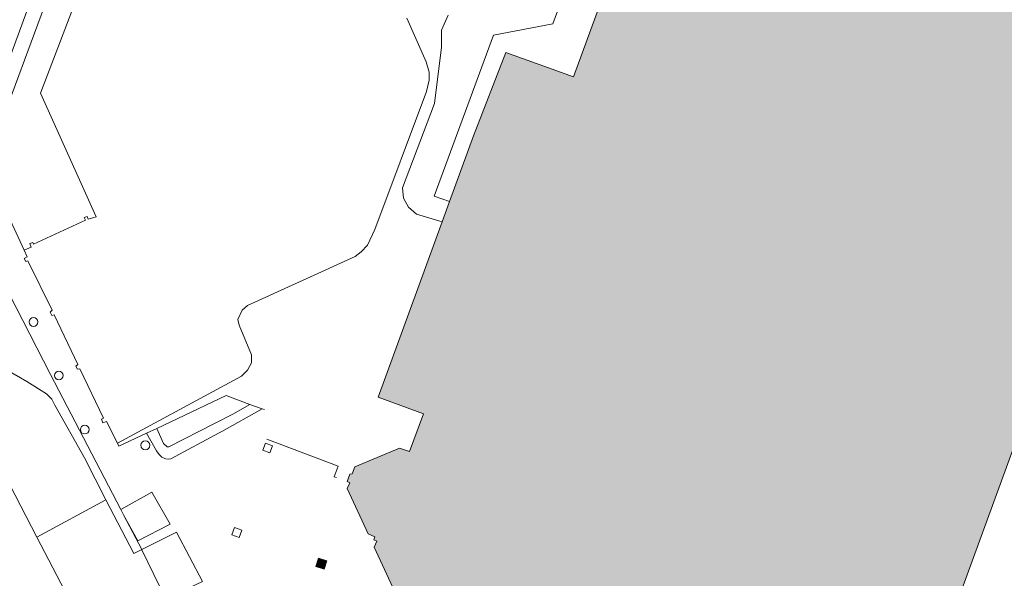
# Model space of a CAD drawing. Header units: metres. Extents: x 187482 to 189800, y 333582 to 335019.
# Tile 139 of 256: x 188003 to 188082, y 334872 to 334916. Entities that reach past the tile are written whole.
import ezdxf

# ---------------------------------------------------------------- set-up
doc = ezdxf.new("R2010")
doc.units = ezdxf.units.M
for name, color, linetype, lineweight in [('B-WE-IE-TERREINAFSCHEIDING_KUNSTMATIG_HEKWERK-G', 252, 'IE-TERREINAFSCHEIDING_KUNSTMATIG-SO', 18), ('B-WE-IE-TERREINAFSCHEIDING_KUNSTMATIG_MUUR-G', 252, 'IE-TERREINAFSCHEIDING_KUNSTMATIG-SO', 18), ('B-WE-OG-BEBOUWING-GV', 252, 'Continuous', 18), ('B-WE-OG-TERREIN_ERF-GV', 252, 'Continuous', 18), ('B-WE-VH-GESLOTENVERHARDING_ASFALT-GV', 252, 'Continuous', 18)]:
    doc.layers.add(name, color=color, linetype=linetype, lineweight=lineweight)
doc.layers.add('B-WE-OG-BEBOUWING-V', color=7, linetype='Continuous', lineweight=18, true_color=0xf0f0f0)
doc.linetypes.add('IE-TERREINAFSCHEIDING_KUNSTMATIG-SO', pattern='A,4,[82,NLCS.SHX,S=0.75,R=90,X=0,Y=0],4,-2', length=10)

msp = doc.modelspace()

# ---------------------------------------------------------------- hatches: boundary and pattern name
at = {"layer": 'B-WE-OG-BEBOUWING-V'}
h = msp.add_hatch(color=256, dxfattribs=at)
h.dxf.hatch_style = 1
h.paths.add_polyline_path([(188031.534, 334863.949), (188031.015, 334864.138), (188030.819, 334863.6), (188031.334, 334863.412)], flags=16)
h.paths.add_polyline_path([(188047.276, 334864.872), (188060.383, 334860.15), (188070.723, 334856.425), (188072.867, 334862.318), (188074.71, 334861.648), (188075.083, 334862.669), (188099.671, 334930.076), (188056.214, 334945.841), (188054.265, 334940.48), (188057.163, 334939.428), (188055.004, 334933.507), (188053.355, 334928.984), (188055.948, 334928.043), (188055.453, 334926.691), (188053.669, 334927.344), (188051.09, 334920.301), (188050.264, 334920.604), (188047.09, 334911.933), (188041.707, 334913.886), (188039.118, 334907.219), (188037.207, 334901.976), (188036.611, 334900.34), (188031.51, 334886.344), (188035.123, 334885.024), (188034.01, 334882.001), (188033.209, 334882.283), (188029.65, 334880.782), (188029.424, 334880.232), (188029.233, 334880.186), (188029.03, 334879.597), (188029.244, 334879.514), (188029.028, 334879.046), (188030.702, 334875.436), (188031.238, 334875.2), (188031.158, 334874.948), (188031.399, 334874.853), (188031.178, 334874.372), (188032.829, 334870.786), (188033.358, 334870.605), (188033.292, 334870.387), (188034.353, 334869.994), (188034.208, 334869.617), (188039.42, 334867.702), (188040.066, 334867.47), (188046.953, 334864.988)], flags=17)
h = msp.add_hatch(color=256, dxfattribs=at)
h.dxf.hatch_style = 1
h.paths.add_polyline_path([(188027.402, 334873.27), (188026.746, 334873.487), (188026.529, 334872.831), (188027.185, 334872.614)], flags=17)

# ---------------------------------------------------------------- linework, layer by layer
at = {"layer": 'B-WE-IE-TERREINAFSCHEIDING_KUNSTMATIG_HEKWERK-G', "ltscale": 0.2, "flags": 128}
for points in [[(187999.579, 334903.407), (188006.444, 334921.922), (188014.851, 334945.012), (188020.592, 334960.256), (188026.662, 334977.017), (188028.207, 334979.081), (188037.035, 334983.687)], [(188010.948, 334877.376), (188005.326, 334888.146), (187998.707, 334901.054), (187999.579, 334903.407)], [(188011.173, 334876.945), (188010.948, 334877.376)], [(188012.621, 334874.17), (188011.173, 334876.945)], [(188015.031, 334869.231), (188012.629, 334874.156), (188012.621, 334874.17)]]:
    msp.add_lwpolyline(points, dxfattribs=at)
at = {"layer": 'B-WE-IE-TERREINAFSCHEIDING_KUNSTMATIG_MUUR-G', "ltscale": 0.2, "flags": 128}
for points in [[(188008.986, 334900.744), (188008.335, 334900.559), (188008.27, 334900.787), (188008.03, 334900.683), (188008.134, 334900.489), (188003.976, 334898.561), (188003.917, 334898.711), (188003.684, 334898.623), (188003.792, 334898.331), (188003.235, 334898.084)], [(188003.235, 334898.084), (188003.479, 334897.566), (188003.217, 334897.429), (188003.367, 334897.172), (188003.529, 334897.222), (188005.468, 334893.289), (188005.3, 334893.127), (188005.427, 334892.875), (188005.611, 334892.916), (188007.518, 334888.955), (188007.343, 334888.832), (188007.475, 334888.572), (188007.674, 334888.6), (188009.559, 334884.664), (188009.398, 334884.58), (188009.507, 334884.307), (188009.81, 334884.397), (188010.67, 334882.66)], [(188013.82, 334883.85), (188019.352, 334886.466), (188021.26, 334885.769)], [(188021.26, 334885.769), (188022.239, 334885.412)], [(188022.416, 334885.347), (188022.239, 334885.412)], [(188012.996, 334883.46), (188013.82, 334883.85)], [(188012.996, 334883.46), (188010.79, 334882.417), (188010.67, 334882.66)], [(188028.17, 334879.92), (188027.981, 334879.97), (188028.298, 334880.827), (188022.614, 334882.991)]]:
    msp.add_lwpolyline(points, dxfattribs=at)
at = {"layer": 'B-WE-IE-TERREINAFSCHEIDING_KUNSTMATIG_MUUR-G', "ltscale": 0.2}
for points in [[(188003.627, 334892.35, -0.411429), (188003.977, 334892.7)], [(188003.977, 334892, -0.411429), (188003.627, 334892.35)], [(188003.977, 334892.7, -0.411429), (188004.327, 334892.35)], [(188004.327, 334892.35, -0.411429), (188003.977, 334892)], [(188005.646, 334888.079, -0.411429), (188005.996, 334888.429)], [(188005.996, 334888.429, -0.411429), (188006.346, 334888.079)], [(188005.996, 334887.729, -0.411429), (188005.646, 334888.079)], [(188006.346, 334888.079, -0.411429), (188005.996, 334887.729)], [(188007.714, 334883.755, -0.411429), (188008.064, 334884.105)], [(188008.064, 334883.405, -0.411429), (188007.714, 334883.755)], [(188008.064, 334884.105, -0.411429), (188008.414, 334883.755)], [(188008.414, 334883.755, -0.411429), (188008.064, 334883.405)], [(188012.555, 334882.498, -0.411429), (188012.905, 334882.848)], [(188012.905, 334882.848, -0.411429), (188013.255, 334882.498)], [(188012.905, 334882.148, -0.411429), (188012.555, 334882.498)], [(188013.255, 334882.498, -0.411429), (188012.905, 334882.148)]]:
    msp.add_lwpolyline(points, format="xyb", dxfattribs=at)
at = {"layer": 'B-WE-OG-BEBOUWING-GV', "flags": 128}
for points in [[(188075.083, 334862.669), (188099.671, 334930.076)], [(188050.264, 334920.604), (188047.09, 334911.933), (188041.707, 334913.886), (188039.118, 334907.219), (188037.207, 334901.976), (188036.611, 334900.34), (188031.51, 334886.344), (188035.123, 334885.024), (188034.01, 334882.001), (188033.209, 334882.283), (188029.65, 334880.782), (188029.424, 334880.232), (188029.233, 334880.186), (188029.03, 334879.597), (188029.244, 334879.514), (188029.028, 334879.046), (188030.702, 334875.436), (188031.238, 334875.2), (188031.158, 334874.948), (188031.399, 334874.853), (188031.178, 334874.372), (188032.829, 334870.786)]]:
    msp.add_lwpolyline(points, dxfattribs=at)
for points in [[(188023.056, 334882.455), (188022.494, 334882.66), (188022.289, 334882.098), (188022.851, 334881.893)], [(188020.621, 334875.707), (188020.038, 334875.92), (188019.825, 334875.337), (188020.408, 334875.124)], [(188027.402, 334873.27), (188026.746, 334873.487), (188026.529, 334872.831), (188027.185, 334872.614)]]:
    msp.add_lwpolyline(points, close=True, dxfattribs=at)
at = {"layer": 'B-WE-OG-TERREIN_ERF-GV', "flags": 128}
for points in [[(188027.157, 334981.875), (188022.139, 334968.201), (187998.505, 334903.799), (187999.579, 334903.407)], [(187999.579, 334903.407), (188006.444, 334921.922)], [(188006.444, 334921.922), (187999.579, 334903.407), (188001.004, 334902.887), (188003.235, 334898.084), (188003.792, 334898.331), (188003.684, 334898.623), (188003.917, 334898.711), (188003.976, 334898.561), (188008.134, 334900.489), (188008.03, 334900.683), (188008.27, 334900.787), (188008.335, 334900.559), (188008.986, 334900.744), (188004.521, 334910.631), (188007.735, 334919.013)], [(188037.09, 334916.855), (188036.553, 334915.654), (188036.554, 334914.303), (188036.004, 334909.806), (188033.451, 334903.054), (188033.511, 334902.239), (188033.931, 334901.527), (188034.573, 334900.968), (188036.611, 334900.34), (188037.207, 334901.976), (188035.962, 334902.403), (188040.714, 334915.259), (188045.462, 334916.174), (188047.465, 334921.664)], [(188032.829, 334870.786), (188031.178, 334874.372), (188031.399, 334874.853), (188031.158, 334874.948), (188031.238, 334875.2), (188030.702, 334875.436), (188029.028, 334879.046), (188029.244, 334879.514), (188029.03, 334879.597), (188029.233, 334880.186), (188029.424, 334880.232), (188029.65, 334880.782), (188033.209, 334882.283), (188034.01, 334882.001), (188035.123, 334885.024), (188031.51, 334886.344), (188036.611, 334900.34), (188034.573, 334900.968), (188033.931, 334901.527), (188033.511, 334902.239), (188033.451, 334903.054), (188036.004, 334909.806), (188036.554, 334914.303), (188036.553, 334915.654), (188037.09, 334916.855)], [(188033.803, 334916.623), (188035.328, 334913.119), (188035.57, 334912.298), (188035.583, 334911.653), (188035.357, 334910.765), (188031.245, 334899.73), (188030.642, 334898.497), (188030.145, 334897.942), (188029.673, 334897.573), (188021.055, 334893.673), (188020.637, 334893.301), (188020.293, 334892.537), (188020.397, 334892.087), (188021.374, 334889.736), (188021.385, 334889.075), (188021.055, 334888.495), (188020.573, 334888.033), (188010.67, 334882.66), (188009.81, 334884.397), (188009.507, 334884.307), (188009.398, 334884.58), (188009.559, 334884.664), (188007.674, 334888.6), (188007.475, 334888.572), (188007.343, 334888.832), (188007.518, 334888.955), (188005.611, 334892.916), (188005.427, 334892.875), (188005.3, 334893.127), (188005.468, 334893.289), (188003.529, 334897.222), (188003.367, 334897.172), (188003.217, 334897.429), (188003.479, 334897.566), (188003.235, 334898.084), (188001.004, 334902.887)], [(188011.173, 334876.945), (188010.948, 334877.376), (188005.326, 334888.146), (187998.707, 334901.054), (187999.579, 334903.407), (187998.505, 334903.799), (187993.236, 334889.486)], [(187998.707, 334901.054), (188005.326, 334888.146), (188010.948, 334877.376), (188013.437, 334878.763), (188014.885, 334876.208), (188012.307, 334874.859), (188011.173, 334876.945), (188012.621, 334874.17)], [(188009.75, 334878.146), (188008.057, 334881.486), (188005.681, 334885.705), (188005.45, 334886.184), (188005.002, 334886.602), (188003.442, 334887.607), (187998.81, 334890.268), (187995.376, 334884.619), (187995.458, 334884.582), (187995.54, 334884.546)], [(187995.376, 334884.619), (187998.81, 334890.268), (188003.442, 334887.607), (188005.002, 334886.602), (188005.45, 334886.184), (188005.681, 334885.705), (188008.057, 334881.486), (188009.75, 334878.146), (188011.982, 334873.848), (188012.621, 334874.17), (188011.173, 334876.945)], [(188000, 334882.516), (188000.659, 334881.806), (188001.194, 334880.997), (188004.234, 334875.172), (188009.75, 334878.146)], [(188009.75, 334878.146), (188004.234, 334875.172), (188010.015, 334864.096), (188018.579, 334860.961), (188015.223, 334867.733)], [(188015.031, 334869.231), (188012.629, 334874.156), (188012.621, 334874.17), (188011.982, 334873.848), (188009.75, 334878.146)], [(188012.621, 334874.17), (188015.401, 334875.572), (188017.463, 334871.61), (188016.469, 334871.135)], [(188016.469, 334871.135), (188017.463, 334871.61), (188015.401, 334875.572), (188012.621, 334874.17), (188012.629, 334874.156), (188015.031, 334869.231)]]:
    msp.add_lwpolyline(points, dxfattribs=at)
at = {"layer": 'B-WE-OG-TERREIN_ERF-GV'}
for points in [[(188003.627, 334892.35, -0.411429), (188003.977, 334892.7)], [(188003.977, 334892.7, 0.411429), (188003.627, 334892.35)], [(188003.977, 334892, -0.411429), (188003.627, 334892.35)], [(188003.627, 334892.35, 0.411429), (188003.977, 334892)], [(188003.977, 334892.7, -0.411429), (188004.327, 334892.35)], [(188004.327, 334892.35, 0.411429), (188003.977, 334892.7)], [(188004.327, 334892.35, -0.411429), (188003.977, 334892)], [(188003.977, 334892, 0.411429), (188004.327, 334892.35)], [(188005.646, 334888.079, -0.411429), (188005.996, 334888.429)], [(188005.996, 334888.429, 0.411429), (188005.646, 334888.079)], [(188005.996, 334888.429, -0.411429), (188006.346, 334888.079)], [(188006.346, 334888.079, 0.411429), (188005.996, 334888.429)], [(188005.996, 334887.729, -0.411429), (188005.646, 334888.079)], [(188005.646, 334888.079, 0.411429), (188005.996, 334887.729)], [(188006.346, 334888.079, -0.411429), (188005.996, 334887.729)], [(188005.996, 334887.729, 0.411429), (188006.346, 334888.079)], [(188007.714, 334883.755, -0.411429), (188008.064, 334884.105)], [(188008.064, 334884.105, 0.411429), (188007.714, 334883.755)], [(188008.064, 334883.405, -0.411429), (188007.714, 334883.755)], [(188007.714, 334883.755, 0.411429), (188008.064, 334883.405)], [(188008.064, 334884.105, -0.411429), (188008.414, 334883.755)], [(188008.414, 334883.755, 0.411429), (188008.064, 334884.105)], [(188008.414, 334883.755, -0.411429), (188008.064, 334883.405)], [(188008.064, 334883.405, 0.411429), (188008.414, 334883.755)], [(188012.555, 334882.498, -0.411429), (188012.905, 334882.848)], [(188012.905, 334882.848, 0.411429), (188012.555, 334882.498)], [(188012.905, 334882.848, -0.411429), (188013.255, 334882.498)], [(188013.255, 334882.498, 0.411429), (188012.905, 334882.848)], [(188012.905, 334882.148, -0.411429), (188012.555, 334882.498)], [(188012.555, 334882.498, 0.411429), (188012.905, 334882.148)], [(188013.255, 334882.498, -0.411429), (188012.905, 334882.148)], [(188012.905, 334882.148, 0.411429), (188013.255, 334882.498)]]:
    msp.add_lwpolyline(points, format="xyb", dxfattribs=at)
at = {"layer": 'B-WE-OG-TERREIN_ERF-GV', "flags": 128}
for points in [[(188013.82, 334883.85), (188019.352, 334886.466), (188021.26, 334885.769), (188022.239, 334885.412), (188019.006, 334883.6), (188018.809, 334883.494), (188014.95, 334881.429), (188014.718, 334881.386), (188014.509, 334881.425), (188014.227, 334881.554), (188014.016, 334881.755), (188013.797, 334882.07), (188012.996, 334883.46)], [(188021.26, 334885.769), (188019.352, 334886.466), (188013.82, 334883.85), (188014.365, 334882.645), (188014.648, 334882.377), (188014.788, 334882.366), (188018.425, 334884.24), (188019.893, 334884.996)], [(188013.82, 334883.85), (188012.996, 334883.46), (188013.797, 334882.07), (188014.016, 334881.755), (188014.227, 334881.554), (188014.509, 334881.425), (188014.718, 334881.386), (188014.95, 334881.429), (188018.809, 334883.494), (188019.006, 334883.6), (188022.239, 334885.412), (188021.26, 334885.769), (188019.893, 334884.996), (188018.425, 334884.24), (188014.788, 334882.366), (188014.648, 334882.377), (188014.365, 334882.645)], [(188022.289, 334882.098), (188022.494, 334882.66), (188023.056, 334882.455), (188022.851, 334881.893)], [(188010.948, 334877.376), (188011.173, 334876.945), (188012.307, 334874.859), (188014.885, 334876.208), (188013.437, 334878.763)], [(188019.825, 334875.337), (188020.038, 334875.92), (188020.621, 334875.707), (188020.408, 334875.124)], [(188026.529, 334872.831), (188026.746, 334873.487), (188027.402, 334873.27), (188027.185, 334872.614)]]:
    msp.add_lwpolyline(points, close=True, dxfattribs=at)
at = {"layer": 'B-WE-VH-GESLOTENVERHARDING_ASFALT-GV', "flags": 128}
for points in [[(187988.628, 334876.867), (187993.236, 334889.486), (187998.505, 334903.799), (188022.139, 334968.201), (188015.564, 334970.614), (188002.689, 334935.506), (188001.308, 334931.74), (187994.852, 334914.132), (187993.245, 334909.75)], [(188099.671, 334930.076), (188075.083, 334862.669), (188074.71, 334861.648), (188070.725, 334851.182), (188070.239, 334850.64), (188069.664, 334850.292), (188068.881, 334849.977), (188068.009, 334849.874), (188067.089, 334849.951), (188058.843, 334853.107), (188058.411, 334853.623), (188058.394, 334854.36), (188058.499, 334854.86), (188060.383, 334860.15), (188047.276, 334864.872), (188046.531, 334862.939), (188044.278, 334863.698), (188043.395, 334861.434), (188041.248, 334862.261), (188040.363, 334860.037), (188037.736, 334861.04), (188037.579, 334860.607), (188037.196, 334860.753), (188036.11, 334857.985)], [(188047.465, 334921.664), (188045.462, 334916.174), (188040.714, 334915.259), (188035.962, 334902.403), (188037.207, 334901.976), (188039.118, 334907.219), (188041.707, 334913.886), (188047.09, 334911.933), (188050.264, 334920.604)], [(188007.735, 334919.013), (188004.521, 334910.631), (188008.986, 334900.744), (188008.335, 334900.559), (188008.27, 334900.787), (188008.03, 334900.683), (188008.134, 334900.489), (188003.976, 334898.561), (188003.917, 334898.711), (188003.684, 334898.623), (188003.792, 334898.331), (188003.235, 334898.084), (188003.479, 334897.566), (188003.217, 334897.429), (188003.367, 334897.172), (188003.529, 334897.222), (188005.468, 334893.289), (188005.3, 334893.127), (188005.427, 334892.875), (188005.611, 334892.916), (188007.518, 334888.955), (188007.343, 334888.832), (188007.475, 334888.572), (188007.674, 334888.6), (188009.559, 334884.664), (188009.398, 334884.58), (188009.507, 334884.307), (188009.81, 334884.397), (188010.67, 334882.66), (188020.573, 334888.033), (188021.055, 334888.495), (188021.385, 334889.075), (188021.374, 334889.736), (188020.397, 334892.087), (188020.293, 334892.537), (188020.637, 334893.301), (188021.055, 334893.673), (188029.673, 334897.573), (188030.145, 334897.942), (188030.642, 334898.497), (188031.245, 334899.73), (188035.357, 334910.765), (188035.583, 334911.653), (188035.57, 334912.298), (188035.328, 334913.119), (188033.803, 334916.623)], [(188012.365, 334859.68), (188010.015, 334864.096), (188004.234, 334875.172), (188001.194, 334880.997), (188000.659, 334881.806), (188000, 334882.516)]]:
    msp.add_lwpolyline(points, dxfattribs=at)

doc.saveas('drawing.dxf')
